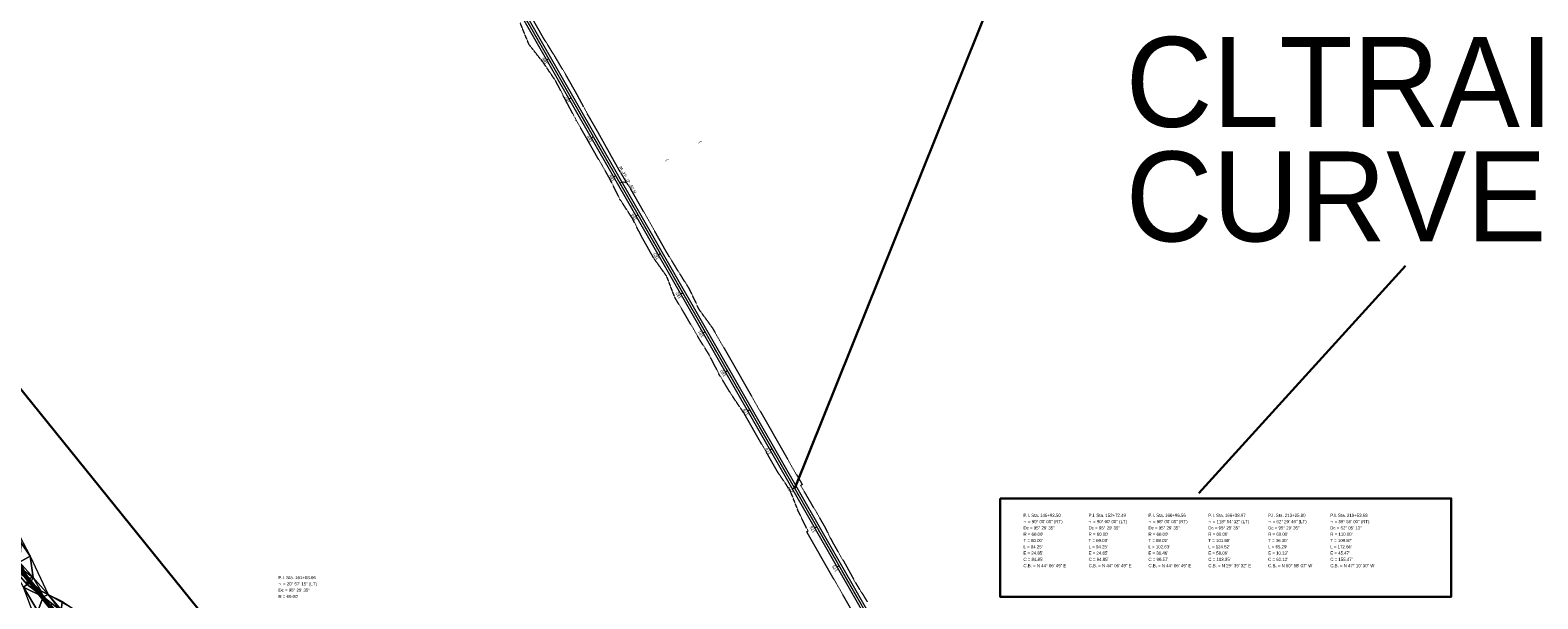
# Model space of a CAD drawing. Extents: x 2399984 to 2508823, y 556481 to 592637.
# Tile 123 of 158: x 2436533 to 2439886, y 566309 to 567574. Entities that reach past the tile are written whole.
import ezdxf
from ezdxf.enums import TextEntityAlignment as Align

# ---------------------------------------------------------------- set-up
doc = ezdxf.new("R2010")
doc.units = 0
doc.header["$MEASUREMENT"] = 0
for name, pattern in [('cl20', [100, 5, -5, 80, -5, 5]), ('cl50', [100, 7.5, -7.5, 70, -7.5, 7.5]), ('constlimit', [0.85, 0.65, -0.1, -0.1])]:
    doc.linetypes.add(name, pattern=pattern)
for name, color, linetype, lineweight in [('DT_X_Triangles', 91, 'Continuous', 0), ('DV_X_Text', 7, 'Continuous', 0), ('GE_P_CL_20', 7, 'cl20', 13), ('GE_P_CL_50', 7, 'cl50', 13), ('PV_P_Bikeway', 193, 'Continuous', 13), ('RW_P_Const_Limits', 120, 'constlimit', 0), ('RW_X_CL_20', 6, 'cl20', 0)]:
    doc.layers.add(name, color=color, linetype=linetype, lineweight=lineweight)
for name, color, linetype, lineweight, plot in [('GK_Visualization', 30, 'Continuous', 13, False), ('SC_Scratch1', 7, 'Continuous', 0, False), ('SC_Scratch2', 7, 'Continuous', 0, False)]:
    doc.layers.add(name, color=color, linetype=linetype, lineweight=lineweight, plot=plot)
doc.styles.add('Slanted-Normal LS 0.50', font='font31.shx', dxfattribs={"height": 0.14})
doc.styles.add('Style-font31', font='font31.shx')

msp = doc.modelspace()

# ---------------------------------------------------------------- linework, layer by layer
at = {"layer": 'GE_P_CL_20'}
msp.add_line((2436685.5, 566161.7), (2436309, 566628.5), dxfattribs=at)
at = {"layer": 'GE_P_CL_20', "linetype": 'Continuous'}
msp.add_line((2436558.3, 566319.4), (2436556.7, 566318.1), dxfattribs=at)
at = {"layer": 'GE_P_CL_50'}
msp.add_line((2438748.7, 565655), (2436449.2, 569670.9), dxfattribs=at)
at = {"layer": 'GE_P_CL_50', "linetype": 'Continuous'}
for p, q in [((2437686.2, 567510.5), (2437681.9, 567508)), ((2437735.9, 567423.7), (2437731.6, 567421.2)), ((2437785.6, 567336.9), (2437781.2, 567334.4)), ((2437835.3, 567250.1), (2437830.9, 567247.7)), ((2437885, 567163.4), (2437880.6, 567160.9)), ((2437934.7, 567076.6), (2437930.3, 567074.1)), ((2437984.3, 566989.8), (2437980, 566987.3)), ((2438034, 566903), (2438029.7, 566900.5)), ((2438083.7, 566816.2), (2438079.4, 566813.8)), ((2438133.4, 566729.5), (2438129.1, 566727)), ((2438183.1, 566642.7), (2438178.8, 566640.2)), ((2438232.8, 566555.9), (2438228.5, 566553.4)), ((2438282.5, 566469.1), (2438278.2, 566466.6)), ((2438332.2, 566382.3), (2438327.8, 566379.8))]:
    msp.add_line(p, q, dxfattribs=at)
at = {"layer": 'GE_P_CL_50', "linetype": 'Continuous', "extrusion": (0, 0, -1)}
msp.add_arc((-2437851.7, 567224.4), 12.3, 53.4251, 126.5749, dxfattribs=at)
at = {"layer": 'GK_Visualization', "color": 1, "flags": 128}
msp.add_lwpolyline([(2437633.6, 564452.6), (2437630.6, 564647.5, -0.414214), (2437689.7, 564708.4), (2438175.3, 564715.9, 0.414214), (2438234.4, 564776.8), (2438223.3, 565497.8, -0.414214), (2438282.3, 565558.7), (2438697.5, 565565.1, 0.57102), (2438748.7, 565655), (2436449.2, 569670.9, 0.278952), (2436394.8, 569701), (2435906.2, 569682.8, -0.413873), (2435792.1, 569788.4), (2435791.3, 569811.6)], format="xyb", dxfattribs=at)
msp.add_lwpolyline([(2436685.5, 566161.7), (2436309, 566628.5)], dxfattribs=at)
at = {"layer": 'PV_P_Bikeway'}
for p, q in [((2436444.8, 569668.4), (2438744.3, 565652.5)), ((2436453.5, 569673.4), (2438753, 565657.4))]:
    msp.add_line(p, q, dxfattribs=at)
at = {"layer": 'RW_P_Const_Limits'}
for p, q in [((2437672.3, 567560.1), (2437647.6, 567603.6)), ((2437641.9, 567543), (2437622.9, 567589.8)), ((2437673.3, 567502.8), (2437642.1, 567542.5)), ((2437698.7, 567517.6), (2437672.3, 567560.1)), ((2437701.4, 567461.4), (2437673.3, 567502.9)), ((2437724.3, 567474.7), (2437698.7, 567517.6)), ((2437748.9, 567431.2), (2437724.3, 567474.7)), ((2437724.3, 567417.2), (2437701.3, 567461.6)), ((2437747.7, 567372.9), (2437724.3, 567417.1)), ((2437772.5, 567387), (2437748.9, 567431.2)), ((2437772.6, 567329.5), (2437747.7, 567372.9)), ((2437797.7, 567343.9), (2437772.5, 567387)), ((2437822, 567300.1), (2437797.7, 567343.9)), ((2437797.4, 567286.1), (2437772.6, 567329.5)), ((2437822.3, 567242.7), (2437797.4, 567286.1)), ((2437846.5, 567256.5), (2437822, 567300.1)), ((2437844.5, 567197.9), (2437822.2, 567242.8)), ((2437872.4, 567213.8), (2437846.5, 567256.5)), ((2437897.3, 567170.4), (2437872.4, 567213.8)), ((2437871.9, 567155.7), (2437844.6, 567197.8)), ((2437921.8, 567126.8), (2437897.3, 567170.4)), ((2437894.6, 567111.4), (2437871.8, 567155.9)), ((2437919.1, 567067.7), (2437894.6, 567111.3)), ((2437946.4, 567083.3), (2437921.8, 567126.8)), ((2437948.5, 567026.7), (2437919.2, 567067.5)), ((2437972.4, 567040.6), (2437946.4, 567083.3)), ((2437999.1, 566998.2), (2437972.4, 567040.6)), ((2437966.4, 566979.9), (2437948.3, 567027.1)), ((2437992.2, 566936.6), (2437966.5, 566979.6)), ((2438020.5, 566952.9), (2437999.1, 566998.2)), ((2438017.1, 566893.3), (2437992.2, 566936.7)), ((2438050.1, 566912.2), (2438020.5, 566952.9)), ((2438043.6, 566850.8), (2438017.1, 566893.2)), ((2438066.2, 566806.3), (2438043.5, 566850.9)), ((2438092.3, 566763.5), (2438066.3, 566806.2)), ((2438120.5, 566721.9), (2438092.3, 566763.4)), ((2438145.2, 566678.6), (2438120.4, 566722)), ((2438170.1, 566635.2), (2438145.2, 566678.6)), ((2438194.9, 566591.8), (2438170.1, 566635.2)), ((2438223.1, 566550.2), (2438195, 566591.7)), ((2438246.3, 566561.3), (2438249.8, 566563.4)), ((2438241.3, 566503.5), (2438222.9, 566550.6)), ((2438270.8, 566520), (2438246.3, 566561.3)), ((2438262.7, 566460.1), (2438241.3, 566503.3)), ((2438295.9, 566476.7), (2438270.8, 566520)), ((2438295.9, 566476.8), (2438318.9, 566432.3)), ((2438262.7, 566460.1), (2438259.8, 566458.4)), ((2438435.7, 566151.2), (2438259.8, 566458.4)), ((2438318.9, 566432.3), (2438344.1, 566389.1)), ((2438344.1, 566389.1), (2438368.1, 566345.3)), ((2438368.1, 566345.3), (2438394.5, 566302.8))]:
    msp.add_line(p, q, dxfattribs=at)
at = {"layer": 'RW_P_Const_Limits', "ltscale": 1.000002}
msp.add_line((2438050.1, 566912.2), (2438249.8, 566563.4), dxfattribs=at)
at = {"layer": 'RW_X_CL_20'}
msp.add_line((2435315.8, 567854.4), (2438921.8, 563402.2), dxfattribs=at)
at = {"layer": 'SC_Scratch1', "color": 2, "lineweight": 30}
for p, q in [((2438233.2, 566555.2), (2439654.4, 570093.7)), ((2439131.6, 566544.4), (2439591.3, 567050))]:
    msp.add_line(p, q, dxfattribs=at)
at = {"layer": 'SC_Scratch1', "color": 4, "lineweight": 30}
msp.add_line((2436921.3, 566268.2), (2436061.3, 567333.4), dxfattribs=at)
at = {"layer": 'SC_Scratch1', "color": 2, "lineweight": 30, "flags": 128}
msp.add_lwpolyline([(2438689.9, 566532.7), (2439693.1, 566532.7), (2439693.1, 566313.7), (2438689.9, 566313.7), (2438689.9, 566532.7)], close=True, dxfattribs=at)
at = {"layer": 'SC_Scratch2', "color": 4, "linetype": 'Continuous', "lineweight": 30}
msp.add_line((2436681.6, 566158.5), (2436305.1, 566625.3), dxfattribs=at)

# ---------------------------------------------------------------- texts
at = {"layer": 'DV_X_Text', "style": 'Slanted-Normal LS 0.50'}
for p in [(2438021.8, 567324.7), (2437948.3, 567285.2)]:
    msp.add_text('}', height=7, rotation=119.8754, dxfattribs=at).set_placement(p, align=Align.MIDDLE_CENTER)
at = {"layer": 'GE_P_CL_20', "linetype": 'Continuous', "style": 'Style-font31'}
msp.add_text('167', height=2.8, rotation=128.8816, dxfattribs=at).set_placement((2436555.7, 566317.8), align=Align.CENTER)
at = {"layer": 'GE_P_CL_50', "linetype": 'Continuous', "style": 'Style-font31'}
for s, p in [('188', (2437679.6, 567506.9)), ('187', (2437728.9, 567420.8)), ('186', (2437779, 567333.4)), ('185', (2437828.7, 567246.6)), ('184', (2437878.3, 567159.9)), ('183', (2437928.1, 567072.9)), ('182', (2437977.8, 566986.1)), ('181', (2438027.3, 566899.8)), ('180', (2438077, 566812.8)), ('179', (2438126.8, 566725.9)), ('178', (2438176.5, 566639.1)), ('177', (2438225.8, 566553)), ('176', (2438275.9, 566465.6)), ('175', (2438325.6, 566378.8))]:
    msp.add_text(s, height=7, rotation=119.7955, dxfattribs=at).set_placement(p, align=Align.CENTER)
msp.add_text('N 29%%d 47\' 44" W', height=7, rotation=119.7955, dxfattribs=at).set_placement((2437858.7, 567239.7), align=Align.TOP_CENTER)
for s, p in [('P.I. Sta. 146+92.50', (2438741.8, 566498.5)), ('P.I. Sta. 152+72.49', (2438886.7, 566498.5)), ('P.I. Sta. 160+96.56', (2439019.8, 566498.5)), ('P.I. Sta. 166+38.97', (2439153, 566498.5)), ('P.I. Sta. 213+25.80', (2439286.1, 566498.5)), ('P.I. Sta. 219+53.68', (2439424.2, 566498.5)), ('¬', (2438741.8, 566484.5)), ('Dc = 95%%d 29\' 35"', (2438741.8, 566470.5)), ('= 90%%d 00\' 00" (RT)', (2438751.8, 566484.5)), ('¬', (2438886.7, 566484.5)), ('Dc = 95%%d 29\' 35"', (2438886.7, 566470.5)), ('= 90%%d 00\' 00" (LT)', (2438896.7, 566484.5)), ('¬', (2439019.8, 566484.5)), ('Dc = 95%%d 29\' 35"', (2439019.8, 566470.5)), ('= 98%%d 00\' 00" (RT)', (2439029.8, 566484.5)), ('¬', (2439153, 566484.5)), ('Dc = 95%%d 29\' 35"', (2439153, 566470.5)), ('= 118%%d 54\' 32" (LT)', (2439163, 566484.5)), ('¬', (2439286.1, 566484.5)), ('Dc = 95%%d 29\' 35"', (2439286.1, 566470.5)), ('= 62%%d 20\' 46" (LT)', (2439296.1, 566484.5)), ('¬', (2439424.2, 566484.5)), ('Dc = 52%%d 05\' 13"', (2439424.2, 566470.5)), ('= 89%%d 56\' 00" (RT)', (2439434.2, 566484.5)), ("T = 60.00'", (2438741.8, 566442.5)), ("R = 60.00'", (2438741.8, 566456.5)), ("L = 94.25'", (2438741.8, 566428.5)), ("T = 60.00'", (2438886.7, 566442.5)), ("R = 60.00'", (2438886.7, 566456.5)), ("L = 94.25'", (2438886.7, 566428.5)), ("T = 69.02'", (2439019.8, 566442.5)), ("R = 60.00'", (2439019.8, 566456.5)), ("L = 102.63'", (2439019.8, 566428.5)), ("T = 101.68'", (2439153, 566442.5)), ("R = 60.00'", (2439153, 566456.5)), ("L = 124.52'", (2439153, 566428.5)), ("T = 36.30'", (2439286.1, 566442.5)), ("R = 60.00'", (2439286.1, 566456.5)), ("L = 65.29'", (2439286.1, 566428.5)), ("T = 109.87'", (2439424.2, 566442.5)), ("R = 110.00'", (2439424.2, 566456.5)), ("L = 172.66'", (2439424.2, 566428.5)), ("C = 84.85'", (2438741.8, 566400.5)), ("E = 24.85'", (2438741.8, 566414.5)), ("C = 84.85'", (2438886.7, 566400.5)), ("E = 24.85'", (2438886.7, 566414.5)), ("C = 90.57'", (2439019.8, 566400.5)), ("E = 31.46'", (2439019.8, 566414.5)), ("C = 103.35'", (2439153, 566400.5)), ("E = 58.06'", (2439153, 566414.5)), ("C = 62.12'", (2439286.1, 566400.5)), ("E = 10.13'", (2439286.1, 566414.5)), ("C = 155.47'", (2439424.2, 566400.5)), ("E = 45.47'", (2439424.2, 566414.5)), ('C.B. = N 44%%d 06\' 49" E', (2438741.8, 566386.5)), ('C.B. = N 44%%d 06\' 49" E', (2438886.7, 566386.5)), ('C.B. = N 44%%d 06\' 49" E', (2439019.8, 566386.5)), ('C.B. = N 29%%d 39\' 32" E', (2439153, 566386.5)), ('C.B. = N 60%%d 58\' 07" W', (2439286.1, 566386.5)), ('C.B. = N 47%%d 10\' 30" W', (2439424.2, 566386.5)), ('¬', (2437085, 566346)), ('P.I. Sta. 161+08.06', (2437085, 566360)), ('Dc = 95%%d 29\' 35"', (2437085, 566332)), ('= 20%%d 57\' 15" (LT)', (2437095, 566346)), ("R = 60.00'", (2437085, 566318))]:
    msp.add_text(s, height=7, dxfattribs=at).set_placement(p, align=Align.TOP_LEFT)
at = {"layer": 'SC_Scratch1', "color": 2, "lineweight": 30, "insert": (2438969.1, 567559.1), "char_height": 200, "attachment_point": 1, "line_spacing_factor": 0.764062, "style": 'Slanted-Normal LS 0.50'}
msp.add_mtext('CLTRAILREALIGN\\PCURVE DATA', dxfattribs=at)

# ---------------------------------------------------------------- meshes
at = {"layer": 'DT_X_Triangles'}
mesh = msp.add_polyface(dxfattribs=at)
corners = [(2436486.2, 566414.1), (2436509.2, 566390.9), (2436520.4, 566370.6), (2436526.2, 566354.5), (2436493.2, 566439.9), (2436506.3, 566443.2), (2436512.9, 566433.5), (2436495.6, 566375.8), (2436504.2, 566381.1), (2436526.3, 566341.1), (2436518.1, 566335.3), (2436501, 566465.2), (2436532.8, 566404), (2436512.9, 566433.7), (2436539.5, 566356.6), (2436561.8, 566313.7), (2436549.8, 566282), (2436541.1, 566273.6), (2436534.5, 566346.6), (2436533.9, 566346), (2436532.3, 566345.2), (2436572.8, 566318.6), (2436556.8, 566327.2), (2436587.7, 566274.1), (2436600.3, 566284.1), (2436605, 566303.6), (2436603.7, 566301.2), (2436601.7, 566284.5), (2436596.1, 566278.9), (2436617.5, 566265.7), (2436629, 566286.7)]
mesh.append_faces([[corners[k] for k in face] for face in [(0, 1, 2), (0, 2, 3), (4, 5, 6), (4, 6, 1), (7, 8, 3), (7, 3, 9), (7, 9, 10), (11, 12, 13), (11, 13, 5), (5, 13, 6), (1, 6, 12), (1, 12, 14), (1, 14, 2), (6, 13, 12), (10, 9, 15), (10, 15, 16), (10, 16, 17), (2, 14, 3), (3, 14, 18), (3, 18, 19), (3, 19, 15), (3, 15, 20), (3, 20, 9), (9, 20, 15), (12, 21, 14), (19, 18, 22), (19, 22, 15), (18, 14, 22), (14, 21, 22), (16, 15, 23), (22, 21, 15), (15, 24, 23), (15, 21, 24), (21, 25, 26), (21, 26, 27), (21, 27, 24), (23, 24, 28), (28, 24, 29), (24, 27, 29), (27, 30, 29), (27, 26, 30), (26, 25, 30)]])

doc.saveas('drawing.dxf')
